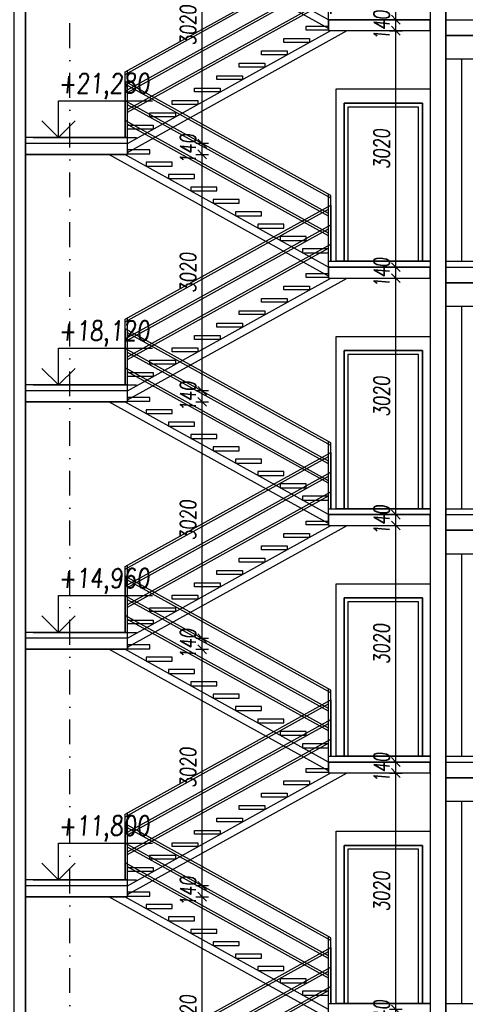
# Model space of a CAD drawing. Header units: millimetres. Extents: x 22267 to 193155, y 329430 to 541733.
# Tile 46 of 89: x 140697 to 146385, y 354741 to 367315. Entities that reach past the tile are written whole.
import ezdxf

# ---------------------------------------------------------------- set-up
doc = ezdxf.new("R2010")
doc.units = ezdxf.units.MM
doc.linetypes.add('ČERCHOVANÁ', pattern=[25.4, 12.7, -6.35, 0, -6.35])
for name, color, linetype in [('BOURÁNÍ FASÁDY', 30, 'Continuous'), ('BOURÁNÍ PŘÍČEK', 30, 'Continuous'), ('DVERE', 4, 'Continuous'), ('KOTY', 7, 'Continuous'), ('KOTY_100', 7, 'Continuous'), ('OSY', 7, 'Continuous'), ('TENKA', 4, 'Continuous'), ('TLUSTA', 2, 'Continuous'), ('ŽB', 1, 'Continuous')]:
    doc.layers.add(name, color=color, linetype=linetype)
doc.styles.add('CS-ROMANS_100', font='romans.shx', dxfattribs={"width": 0.75, "oblique": 5, "height": 200})
doc.styles.add('ROMANS', font='romans.shx', dxfattribs={"width": 0.75, "oblique": 5, "height": 200})
doc.dimstyles.new('A_KÓTA_100', dxfattribs={"dimtxt": 200, "dimasz": 4, "dimexe": 100, "dimexo": 1500, "dimgap": 80, "dimtad": 1, "dimdec": 0, "dimdsep": 46, "dimtxsty": 'CS-ROMANS_100', "dimblk": 'KOT_CARA20', "dimcen": 90, "dimse1": 1, "dimse2": 1, "dimclrd": 256, "dimclre": 256, "dimclrt": 256, "dimadec": 0, "dimazin": 0, "dimtfac": 1, "dimtdec": 0, "dimtix": 1, "dimtmove": 2, "dimatfit": 3, "dimldrblk": 'OBLIQUE', "dimfxl": 1, "dimfxlon": 1, "dimtolj": 1, "dimarcsym": 0})

# ---------------------------------------------------------------- blocks, each defined once
blk = doc.blocks.new('VÝŠKOVÁ KÓTA 1')
at = {"ltscale": 0.25}
for p, q in [((0, 3.76), (9.59, 3.76)), ((0, 0), (0, 3.76)), ((0, 0), (-1.7, 1.7)), ((0, 0), (1.7, 1.7))]:
    blk.add_line(p, q, dxfattribs=at)
at = {"style": 'ROMANS', "oblique": 5, "width": 0.8}
blk.add_attdef('VÝŠKA', (0, 4.54), '', height=2, dxfattribs=at)
blk = doc.blocks.new('BUDOVA_A_schodiste_rez')
at = {"layer": 'TENKA', "color": 7}
for p, q in [((37, 2297), (37, 1580)), ((2663, 841), (37, 2297)), ((2663, 807), (67, 2246)), ((2632, 608), (37, 2047)), ((2632, 574), (67, 1996)), ((2632, 358), (37, 1797)), ((2632, 324), (67, 1746)), ((37, -739), (2663, 717)), ((37, -773), (2632, 666)), ((2663, 717), (2663, 0)), ((67, -972), (2663, 467)), ((67, -1006), (2632, 416)), ((67, -1222), (2663, 217)), ((67, -1256), (2632, 166))]:
    blk.add_line(p, q, dxfattribs=at)
for points in [[(67, 1580), (67, 2280)], [(2632, 0), (2632, 858)], [(2663, 0), (2663, 841)], [(2632, 0), (2632, 700)], [(37, -1580), (37, -739)], [(67, -1580), (67, -722)]]:
    blk.add_lwpolyline(points, dxfattribs=at)
at = {"layer": 'TENKA'}
for points in [[(352, 1422), (67, 1422), (67, 1372), (352, 1372)], [(637, 1264), (307, 1264), (307, 1214), (637, 1214)], [(922, 1106), (592, 1106), (592, 1056), (922, 1056)], [(1207, 948), (877, 948), (877, 898), (1207, 898)], [(1492, 790), (1162, 790), (1162, 740), (1492, 740)], [(1777, 632), (1447, 632), (1447, 582), (1777, 582)], [(2062, 474), (1732, 474), (1732, 424), (2062, 424)], [(2347, 316), (2017, 316), (2017, 266), (2347, 266)], [(2632, 158), (2302, 158), (2302, 108), (2632, 108)], [(2347, -158), (2632, -158), (2632, -208), (2347, -208)], [(2062, -316), (2393, -316), (2393, -366), (2062, -366)], [(1777, -474), (2108, -474), (2108, -524), (1777, -524)], [(1492, -632), (1823, -632), (1823, -682), (1492, -682)], [(1207, -790), (1538, -790), (1538, -840), (1207, -840)], [(922, -948), (1253, -948), (1253, -998), (922, -998)], [(637, -1106), (968, -1106), (968, -1156), (637, -1156)], [(352, -1264), (683, -1264), (683, -1314), (352, -1314)], [(67, -1422), (398, -1422), (398, -1472), (67, -1472)]]:
    blk.add_lwpolyline(points, close=True, dxfattribs=at)
for points in [[(2632, -189), (-171, 1365)], [(2632, -75), (35, 1365)], [(67, -1655), (2665, -215)], [(67, -1769), (2871, -215)]]:
    blk.add_lwpolyline(points, dxfattribs=at)
blk = doc.blocks.new('KOT_CARA20')
for p, q in [((0, 0), (-14.1, -14.1)), ((0, 20), (0, -20)), ((0, 0), (14.1, 14.1))]:
    blk.add_line(p, q)
blk = doc.blocks.new('*D3237')
at = {"layer": 'Defpoints', "color": 0, "transparency": 16777216}
for p in [(141612, 356115), (143027, 356115), (141644, 353095)]:
    blk.add_point(p, dxfattribs=at)
at = {"layer": 'KOTY_100', "lineweight": -2, "transparency": 16777216}
blk.add_line((143027, 353099), (143027, 356111), dxfattribs=at)
at = {"layer": 'KOTY_100', "lineweight": -2, "transparency": 16777216, "xscale": 4, "yscale": 4, "zscale": 4}
for p, rotation in [((143027, 356115), 90), ((143027, 353095), 270)]:
    blk.add_blockref('KOT_CARA20', p, dxfattribs=dict(at, rotation=rotation))
at = {"layer": 'KOTY_100', "transparency": 16777216, "insert": (142847, 354605), "char_height": 200, "attachment_point": 5, "rotation": 90, "style": 'CS-ROMANS_100'}
blk.add_mtext('\\A1;3020', dxfattribs=at)
blk = doc.blocks.new('_OBLIQUE')
at = {"color": 0, "linetype": 'ByBlock', "ltscale": 15}
blk.add_line((-0.5, -0.5), (0.5, 0.5), dxfattribs=at)
blk = doc.blocks.new('*D3238')
at = {"layer": 'Defpoints', "color": 0, "transparency": 16777216}
for p in [(141593, 356255), (143027, 356255), (141612, 356115)]:
    blk.add_point(p, dxfattribs=at)
at = {"layer": 'KOTY_100', "lineweight": -2, "transparency": 16777216}
for p, q in [((143027, 356259), (143027, 356263)), ((143027, 356115), (143027, 356255)), ((143027, 356111), (143027, 356107))]:
    blk.add_line(p, q, dxfattribs=at)
at = {"layer": 'KOTY_100', "lineweight": -2, "transparency": 16777216, "xscale": 4, "yscale": 4, "zscale": 4}
for p, rotation in [((143027, 356255), 270), ((143027, 356115), 90)]:
    blk.add_blockref('KOT_CARA20', p, dxfattribs=dict(at, rotation=rotation))
at = {"layer": 'KOTY_100', "transparency": 16777216, "insert": (142847, 356185), "char_height": 200, "attachment_point": 5, "rotation": 90, "style": 'CS-ROMANS_100'}
blk.add_mtext('\\A1;140', dxfattribs=at)
blk = doc.blocks.new('*D3239')
at = {"layer": 'Defpoints', "color": 0, "transparency": 16777216}
for p in [(141695, 359275), (143027, 359275), (141593, 356255)]:
    blk.add_point(p, dxfattribs=at)
at = {"layer": 'KOTY_100', "lineweight": -2, "transparency": 16777216}
blk.add_line((143027, 356259), (143027, 359271), dxfattribs=at)
at = {"layer": 'KOTY_100', "lineweight": -2, "transparency": 16777216, "xscale": 4, "yscale": 4, "zscale": 4}
for p, rotation in [((143027, 359275), 90), ((143027, 356255), 270)]:
    blk.add_blockref('KOT_CARA20', p, dxfattribs=dict(at, rotation=rotation))
at = {"layer": 'KOTY_100', "transparency": 16777216, "insert": (142847, 357765), "char_height": 200, "attachment_point": 5, "rotation": 90, "style": 'CS-ROMANS_100'}
blk.add_mtext('\\A1;3020', dxfattribs=at)
blk = doc.blocks.new('*D3240')
at = {"layer": 'Defpoints', "color": 0, "transparency": 16777216}
for p in [(141702, 359415), (143027, 359415), (141695, 359275)]:
    blk.add_point(p, dxfattribs=at)
at = {"layer": 'KOTY_100', "lineweight": -2, "transparency": 16777216}
for p, q in [((143027, 359419), (143027, 359423)), ((143027, 359275), (143027, 359415)), ((143027, 359271), (143027, 359267))]:
    blk.add_line(p, q, dxfattribs=at)
at = {"layer": 'KOTY_100', "lineweight": -2, "transparency": 16777216, "xscale": 4, "yscale": 4, "zscale": 4}
for p, rotation in [((143027, 359415), 270), ((143027, 359275), 90)]:
    blk.add_blockref('KOT_CARA20', p, dxfattribs=dict(at, rotation=rotation))
at = {"layer": 'KOTY_100', "transparency": 16777216, "insert": (142847, 359345), "char_height": 200, "attachment_point": 5, "rotation": 90, "style": 'CS-ROMANS_100'}
blk.add_mtext('\\A1;140', dxfattribs=at)
blk = doc.blocks.new('*D3241')
at = {"layer": 'Defpoints', "color": 0, "transparency": 16777216}
for p in [(141631, 362435), (143027, 362435), (141702, 359415)]:
    blk.add_point(p, dxfattribs=at)
at = {"layer": 'KOTY_100', "lineweight": -2, "transparency": 16777216}
blk.add_line((143027, 359419), (143027, 362431), dxfattribs=at)
at = {"layer": 'KOTY_100', "lineweight": -2, "transparency": 16777216, "xscale": 4, "yscale": 4, "zscale": 4}
for p, rotation in [((143027, 362435), 90), ((143027, 359415), 270)]:
    blk.add_blockref('KOT_CARA20', p, dxfattribs=dict(at, rotation=rotation))
at = {"layer": 'KOTY_100', "transparency": 16777216, "insert": (142847, 360925), "char_height": 200, "attachment_point": 5, "rotation": 90, "style": 'CS-ROMANS_100'}
blk.add_mtext('\\A1;3020', dxfattribs=at)
blk = doc.blocks.new('*D3242')
at = {"layer": 'Defpoints', "color": 0, "transparency": 16777216}
for p in [(141638, 362575), (143027, 362575), (141631, 362435)]:
    blk.add_point(p, dxfattribs=at)
at = {"layer": 'KOTY_100', "lineweight": -2, "transparency": 16777216}
for p, q in [((143027, 362579), (143027, 362583)), ((143027, 362435), (143027, 362575)), ((143027, 362431), (143027, 362427))]:
    blk.add_line(p, q, dxfattribs=at)
at = {"layer": 'KOTY_100', "lineweight": -2, "transparency": 16777216, "xscale": 4, "yscale": 4, "zscale": 4}
for p, rotation in [((143027, 362575), 270), ((143027, 362435), 90)]:
    blk.add_blockref('KOT_CARA20', p, dxfattribs=dict(at, rotation=rotation))
at = {"layer": 'KOTY_100', "transparency": 16777216, "insert": (142847, 362505), "char_height": 200, "attachment_point": 5, "rotation": 90, "style": 'CS-ROMANS_100'}
blk.add_mtext('\\A1;140', dxfattribs=at)
blk = doc.blocks.new('*D3243')
at = {"layer": 'Defpoints', "color": 0, "transparency": 16777216}
for p in [(141536, 365595), (143027, 365595), (141638, 362575)]:
    blk.add_point(p, dxfattribs=at)
at = {"layer": 'KOTY_100', "lineweight": -2, "transparency": 16777216}
blk.add_line((143027, 362579), (143027, 365591), dxfattribs=at)
at = {"layer": 'KOTY_100', "lineweight": -2, "transparency": 16777216, "xscale": 4, "yscale": 4, "zscale": 4}
for p, rotation in [((143027, 365595), 90), ((143027, 362575), 270)]:
    blk.add_blockref('KOT_CARA20', p, dxfattribs=dict(at, rotation=rotation))
at = {"layer": 'KOTY_100', "transparency": 16777216, "insert": (142847, 364085), "char_height": 200, "attachment_point": 5, "rotation": 90, "style": 'CS-ROMANS_100'}
blk.add_mtext('\\A1;3020', dxfattribs=at)
blk = doc.blocks.new('*D3244')
at = {"layer": 'Defpoints', "color": 0, "transparency": 16777216}
for p in [(141542, 365735), (143027, 365735), (141536, 365595)]:
    blk.add_point(p, dxfattribs=at)
at = {"layer": 'KOTY_100', "lineweight": -2, "transparency": 16777216}
for p, q in [((143027, 365739), (143027, 365743)), ((143027, 365595), (143027, 365735)), ((143027, 365591), (143027, 365587))]:
    blk.add_line(p, q, dxfattribs=at)
at = {"layer": 'KOTY_100', "lineweight": -2, "transparency": 16777216, "xscale": 4, "yscale": 4, "zscale": 4}
for p, rotation in [((143027, 365735), 270), ((143027, 365595), 90)]:
    blk.add_blockref('KOT_CARA20', p, dxfattribs=dict(at, rotation=rotation))
at = {"layer": 'KOTY_100', "transparency": 16777216, "insert": (142847, 365665), "char_height": 200, "attachment_point": 5, "rotation": 90, "style": 'CS-ROMANS_100'}
blk.add_mtext('\\A1;140', dxfattribs=at)
blk = doc.blocks.new('*D3245')
at = {"layer": 'Defpoints', "color": 0, "transparency": 16777216}
for p in [(141555, 368755), (143027, 368755), (141542, 365735)]:
    blk.add_point(p, dxfattribs=at)
at = {"layer": 'KOTY_100', "lineweight": -2, "transparency": 16777216}
blk.add_line((143027, 365739), (143027, 368751), dxfattribs=at)
at = {"layer": 'KOTY_100', "lineweight": -2, "transparency": 16777216, "xscale": 4, "yscale": 4, "zscale": 4}
for p, rotation in [((143027, 368755), 90), ((143027, 365735), 270)]:
    blk.add_blockref('KOT_CARA20', p, dxfattribs=dict(at, rotation=rotation))
at = {"layer": 'KOTY_100', "transparency": 16777216, "insert": (142847, 367245), "char_height": 200, "attachment_point": 5, "rotation": 90, "style": 'CS-ROMANS_100'}
blk.add_mtext('\\A1;3020', dxfattribs=at)
blk = doc.blocks.new('*D3315')
at = {"layer": 'Defpoints', "color": 0, "transparency": 16777216}
for p in [(145498, 354675), (145678, 354675), (145639, 354535)]:
    blk.add_point(p, dxfattribs=at)
at = {"layer": 'KOTY_100', "lineweight": -2, "transparency": 16777216}
for p, q in [((145498, 354679), (145498, 354683)), ((145498, 354535), (145498, 354675)), ((145498, 354531), (145498, 354527))]:
    blk.add_line(p, q, dxfattribs=at)
at = {"layer": 'KOTY_100', "lineweight": -2, "transparency": 16777216, "xscale": 4, "yscale": 4, "zscale": 4}
for p, rotation in [((145498, 354675), 270), ((145498, 354535), 90)]:
    blk.add_blockref('KOT_CARA20', p, dxfattribs=dict(at, rotation=rotation))
at = {"layer": 'KOTY_100', "transparency": 16777216, "insert": (145318, 354605), "char_height": 200, "attachment_point": 5, "rotation": 90, "style": 'CS-ROMANS_100'}
blk.add_mtext('\\A1;140', dxfattribs=at)
blk = doc.blocks.new('*D3316')
at = {"layer": 'Defpoints', "color": 0, "transparency": 16777216}
for p in [(145498, 357695), (145734, 357695), (145678, 354675)]:
    blk.add_point(p, dxfattribs=at)
at = {"layer": 'KOTY_100', "lineweight": -2, "transparency": 16777216}
blk.add_line((145498, 354679), (145498, 357691), dxfattribs=at)
at = {"layer": 'KOTY_100', "lineweight": -2, "transparency": 16777216, "xscale": 4, "yscale": 4, "zscale": 4}
for p, rotation in [((145498, 357695), 90), ((145498, 354675), 270)]:
    blk.add_blockref('KOT_CARA20', p, dxfattribs=dict(at, rotation=rotation))
at = {"layer": 'KOTY_100', "transparency": 16777216, "insert": (145318, 356185), "char_height": 200, "attachment_point": 5, "rotation": 90, "style": 'CS-ROMANS_100'}
blk.add_mtext('\\A1;3020', dxfattribs=at)
blk = doc.blocks.new('*D3317')
at = {"layer": 'Defpoints', "color": 0, "transparency": 16777216}
for p in [(145498, 357835), (145706, 357835), (145734, 357695)]:
    blk.add_point(p, dxfattribs=at)
at = {"layer": 'KOTY_100', "lineweight": -2, "transparency": 16777216}
for p, q in [((145498, 357839), (145498, 357843)), ((145498, 357695), (145498, 357835)), ((145498, 357691), (145498, 357687))]:
    blk.add_line(p, q, dxfattribs=at)
at = {"layer": 'KOTY_100', "lineweight": -2, "transparency": 16777216, "xscale": 4, "yscale": 4, "zscale": 4}
for p, rotation in [((145498, 357835), 270), ((145498, 357695), 90)]:
    blk.add_blockref('KOT_CARA20', p, dxfattribs=dict(at, rotation=rotation))
at = {"layer": 'KOTY_100', "transparency": 16777216, "insert": (145318, 357765), "char_height": 200, "attachment_point": 5, "rotation": 90, "style": 'CS-ROMANS_100'}
blk.add_mtext('\\A1;140', dxfattribs=at)
blk = doc.blocks.new('*D3318')
at = {"layer": 'Defpoints', "color": 0, "transparency": 16777216}
for p in [(145498, 360855), (145572, 360855), (145706, 357835)]:
    blk.add_point(p, dxfattribs=at)
at = {"layer": 'KOTY_100', "lineweight": -2, "transparency": 16777216}
blk.add_line((145498, 357839), (145498, 360851), dxfattribs=at)
at = {"layer": 'KOTY_100', "lineweight": -2, "transparency": 16777216, "xscale": 4, "yscale": 4, "zscale": 4}
for p, rotation in [((145498, 360855), 90), ((145498, 357835), 270)]:
    blk.add_blockref('KOT_CARA20', p, dxfattribs=dict(at, rotation=rotation))
at = {"layer": 'KOTY_100', "transparency": 16777216, "insert": (145318, 359345), "char_height": 200, "attachment_point": 5, "rotation": 90, "style": 'CS-ROMANS_100'}
blk.add_mtext('\\A1;3020', dxfattribs=at)
blk = doc.blocks.new('*D3319')
at = {"layer": 'Defpoints', "color": 0, "transparency": 16777216}
for p in [(145498, 360995), (145644, 360995), (145572, 360855)]:
    blk.add_point(p, dxfattribs=at)
at = {"layer": 'KOTY_100', "lineweight": -2, "transparency": 16777216}
for p, q in [((145498, 360999), (145498, 361003)), ((145498, 360855), (145498, 360995)), ((145498, 360851), (145498, 360847))]:
    blk.add_line(p, q, dxfattribs=at)
at = {"layer": 'KOTY_100', "lineweight": -2, "transparency": 16777216, "xscale": 4, "yscale": 4, "zscale": 4}
for p, rotation in [((145498, 360995), 270), ((145498, 360855), 90)]:
    blk.add_blockref('KOT_CARA20', p, dxfattribs=dict(at, rotation=rotation))
at = {"layer": 'KOTY_100', "transparency": 16777216, "insert": (145318, 360925), "char_height": 200, "attachment_point": 5, "rotation": 90, "style": 'CS-ROMANS_100'}
blk.add_mtext('\\A1;140', dxfattribs=at)
blk = doc.blocks.new('*D3320')
at = {"layer": 'Defpoints', "color": 0, "transparency": 16777216}
for p in [(145498, 364015), (145594, 364015), (145644, 360995)]:
    blk.add_point(p, dxfattribs=at)
at = {"layer": 'KOTY_100', "lineweight": -2, "transparency": 16777216}
blk.add_line((145498, 360999), (145498, 364011), dxfattribs=at)
at = {"layer": 'KOTY_100', "lineweight": -2, "transparency": 16777216, "xscale": 4, "yscale": 4, "zscale": 4}
for p, rotation in [((145498, 364015), 90), ((145498, 360995), 270)]:
    blk.add_blockref('KOT_CARA20', p, dxfattribs=dict(at, rotation=rotation))
at = {"layer": 'KOTY_100', "transparency": 16777216, "insert": (145318, 362505), "char_height": 200, "attachment_point": 5, "rotation": 90, "style": 'CS-ROMANS_100'}
blk.add_mtext('\\A1;3020', dxfattribs=at)
blk = doc.blocks.new('*D3321')
at = {"layer": 'Defpoints', "color": 0, "transparency": 16777216}
for p in [(145498, 364155), (145611, 364155), (145594, 364015)]:
    blk.add_point(p, dxfattribs=at)
at = {"layer": 'KOTY_100', "lineweight": -2, "transparency": 16777216}
for p, q in [((145498, 364159), (145498, 364163)), ((145498, 364015), (145498, 364155)), ((145498, 364011), (145498, 364007))]:
    blk.add_line(p, q, dxfattribs=at)
at = {"layer": 'KOTY_100', "lineweight": -2, "transparency": 16777216, "xscale": 4, "yscale": 4, "zscale": 4}
for p, rotation in [((145498, 364155), 270), ((145498, 364015), 90)]:
    blk.add_blockref('KOT_CARA20', p, dxfattribs=dict(at, rotation=rotation))
at = {"layer": 'KOTY_100', "transparency": 16777216, "insert": (145318, 364085), "char_height": 200, "attachment_point": 5, "rotation": 90, "style": 'CS-ROMANS_100'}
blk.add_mtext('\\A1;140', dxfattribs=at)
blk = doc.blocks.new('*D3322')
at = {"layer": 'Defpoints', "color": 0, "transparency": 16777216}
for p in [(145498, 367175), (145600, 367175), (145611, 364155)]:
    blk.add_point(p, dxfattribs=at)
at = {"layer": 'KOTY_100', "lineweight": -2, "transparency": 16777216}
blk.add_line((145498, 364159), (145498, 367171), dxfattribs=at)
at = {"layer": 'KOTY_100', "lineweight": -2, "transparency": 16777216, "xscale": 4, "yscale": 4, "zscale": 4}
for p, rotation in [((145498, 367175), 90), ((145498, 364155), 270)]:
    blk.add_blockref('KOT_CARA20', p, dxfattribs=dict(at, rotation=rotation))
at = {"layer": 'KOTY_100', "transparency": 16777216, "insert": (145318, 365665), "char_height": 200, "attachment_point": 5, "rotation": 90, "style": 'CS-ROMANS_100'}
blk.add_mtext('\\A1;3020', dxfattribs=at)
blk = doc.blocks.new('*D3323')
at = {"layer": 'Defpoints', "color": 0, "transparency": 16777216}
for p in [(145498, 367315), (145639, 367315), (145600, 367175)]:
    blk.add_point(p, dxfattribs=at)
at = {"layer": 'KOTY_100', "lineweight": -2, "transparency": 16777216}
for p, q in [((145498, 367319), (145498, 367323)), ((145498, 367175), (145498, 367315)), ((145498, 367171), (145498, 367167))]:
    blk.add_line(p, q, dxfattribs=at)
at = {"layer": 'KOTY_100', "lineweight": -2, "transparency": 16777216, "xscale": 4, "yscale": 4, "zscale": 4}
for p, rotation in [((145498, 367315), 270), ((145498, 367175), 90)]:
    blk.add_blockref('KOT_CARA20', p, dxfattribs=dict(at, rotation=rotation))
at = {"layer": 'KOTY_100', "transparency": 16777216, "insert": (145318, 367245), "char_height": 200, "attachment_point": 5, "rotation": 90, "style": 'CS-ROMANS_100'}
blk.add_mtext('\\A1;140', dxfattribs=at)
blk = doc.blocks.new('*D3324')
at = {"layer": 'Defpoints', "color": 0, "transparency": 16777216}
for p in [(145498, 370335), (145729, 370335), (145639, 367315)]:
    blk.add_point(p, dxfattribs=at)
at = {"layer": 'KOTY_100', "lineweight": -2, "transparency": 16777216}
blk.add_line((145498, 367319), (145498, 370331), dxfattribs=at)
at = {"layer": 'KOTY_100', "lineweight": -2, "transparency": 16777216, "xscale": 4, "yscale": 4, "zscale": 4}
for p, rotation in [((145498, 370335), 90), ((145498, 367315), 270)]:
    blk.add_blockref('KOT_CARA20', p, dxfattribs=dict(at, rotation=rotation))
at = {"layer": 'KOTY_100', "transparency": 16777216, "insert": (145318, 368825), "char_height": 200, "attachment_point": 5, "rotation": 90, "style": 'CS-ROMANS_100'}
blk.add_mtext('\\A1;3020', dxfattribs=at)

msp = doc.modelspace()

# ---------------------------------------------------------------- linework, layer by layer
at = {"layer": 'BOURÁNÍ FASÁDY'}
msp.add_lwpolyline([(145937.4, 406325.5), (145937.4, 336000.5)], dxfattribs=at)
at = {"layer": 'BOURÁNÍ PŘÍČEK'}
msp.add_lwpolyline([(146137.4, 406325.5), (146137.4, 335810.5)], dxfattribs=at)
for points in [[(144837.4, 364230.5), (145837.4, 364230.5), (145837.4, 366250.5), (144837.4, 366250.5)], [(144837.4, 366250.5), (145837.4, 366250.5), (145837.4, 364230.5), (144837.4, 364230.5)], [(144887.4, 364230.5), (145787.4, 364230.5), (145787.4, 366200.5), (144887.4, 366200.5)], [(144837.4, 361070.5), (145837.4, 361070.5), (145837.4, 363090.5), (144837.4, 363090.5)], [(144837.4, 363090.5), (145837.4, 363090.5), (145837.4, 361070.5), (144837.4, 361070.5)], [(144887.4, 361070.5), (145787.4, 361070.5), (145787.4, 363040.5), (144887.4, 363040.5)], [(144837.4, 357910.5), (145837.4, 357910.5), (145837.4, 359930.5), (144837.4, 359930.5)], [(144837.4, 359930.5), (145837.4, 359930.5), (145837.4, 357910.5), (144837.4, 357910.5)], [(144887.4, 357910.5), (145787.4, 357910.5), (145787.4, 359880.5), (144887.4, 359880.5)], [(144837.4, 354750.5), (145837.4, 354750.5), (145837.4, 356770.5), (144837.4, 356770.5)], [(144837.4, 356770.5), (145837.4, 356770.5), (145837.4, 354750.5), (144837.4, 354750.5)], [(144887.4, 354750.5), (145787.4, 354750.5), (145787.4, 356720.5), (144887.4, 356720.5)]]:
    msp.add_lwpolyline(points, close=True, dxfattribs=at)
at = {"layer": 'DVERE'}
for points in [[(144737.4, 366430.5), (145937.4, 366430.5), (145937.4, 364230.5), (144737.4, 364230.5)], [(144737.4, 363270.5), (145937.4, 363270.5), (145937.4, 361070.5), (144737.4, 361070.5)], [(144737.4, 360110.5), (145937.4, 360110.5), (145937.4, 357910.5), (144737.4, 357910.5)], [(144737.4, 356950.5), (145937.4, 356950.5), (145937.4, 354750.5), (144737.4, 354750.5)]]:
    msp.add_lwpolyline(points, close=True, dxfattribs=at)
at = {"layer": 'KOTY', "linetype": 'ByBlock'}
for p, q in [((140870.4, 365810.5), (142187.5, 365810.5)), ((140870.4, 362650.5), (142187.5, 362650.5)), ((140870.4, 359490.5), (142187.5, 359490.5)), ((140870.4, 356330.5), (142187.5, 356330.5))]:
    msp.add_line(p, q, dxfattribs=at)
at = {"layer": 'OSY', "linetype": 'ČERCHOVANÁ', "ltscale": 25}
for points in [[(141337.4, 331387.3), (141337.4, 408305.5)], [(146137.4, 331387.3), (146137.4, 408305.5)]]:
    msp.add_lwpolyline(points, dxfattribs=at)
at = {"layer": 'TENKA'}
for points in [[(144637.4, 367315.5), (145937.4, 367315.5)], [(146137.4, 367315.5), (152737.4, 367315.5)], [(147912.4, 366815.5), (152737.4, 366815.5), (152737.4, 367115.5), (146137.4, 367115.5), (146137.4, 366815.5), (147837.4, 366815.5)], [(146337.4, 366815.5), (146337.4, 364230.5)], [(142072.4, 365735.5), (140772.4, 365735.5)], [(144637.4, 364155.5), (145937.4, 364155.5)], [(146137.4, 364155.5), (152737.4, 364155.5)], [(147912.4, 363655.5), (152737.4, 363655.5), (152737.4, 363955.5), (146137.4, 363955.5), (146137.4, 363655.5), (147837.4, 363655.5)], [(146337.4, 363655.5), (146337.4, 361070.5)], [(142072.4, 362575.5), (140772.4, 362575.5)], [(144637.4, 360995.5), (145937.4, 360995.5)], [(146137.4, 360995.5), (152737.4, 360995.5)], [(147912.4, 360495.5), (152737.4, 360495.5), (152737.4, 360795.5), (146137.4, 360795.5), (146137.4, 360495.5), (147837.4, 360495.5)], [(146337.4, 360495.5), (146337.4, 357910.5)], [(142072.4, 359415.5), (140772.4, 359415.5)], [(144637.4, 357835.5), (145937.4, 357835.5)], [(146137.4, 357835.5), (152737.4, 357835.5)], [(147912.4, 357335.5), (152737.4, 357335.5), (152737.4, 357635.5), (146137.4, 357635.5), (146137.4, 357335.5), (147837.4, 357335.5)], [(146337.4, 357335.5), (146337.4, 354750.5)], [(142072.4, 356255.5), (140772.4, 356255.5)]]:
    msp.add_lwpolyline(points, dxfattribs=at)
at = {"layer": 'TLUSTA'}
for points in [[(140772.4, 402075.5), (140772.4, 349935.5)], [(144637.4, 367175.5), (144637.4, 367390.5)], [(144637.4, 367175.5), (145937.4, 367175.5)], [(146137.4, 367115.5), (152737.4, 367115.5)], [(142072.4, 365810.5), (140772.4, 365810.5)], [(142072.4, 365595.5), (142072.4, 365810.5)], [(142072.4, 365595.5), (140772.4, 365595.5)], [(144637.4, 364230.5), (145937.4, 364230.5)], [(144637.4, 364015.5), (144637.4, 364230.5)], [(146137.4, 364230.5), (152737.4, 364230.5)], [(144637.4, 364015.5), (145937.4, 364015.5)], [(146137.4, 363955.5), (152737.4, 363955.5)], [(142072.4, 362650.5), (140772.4, 362650.5)], [(142072.4, 362435.5), (142072.4, 362650.5)], [(142072.4, 362435.5), (140772.4, 362435.5)], [(144637.4, 361070.5), (145937.4, 361070.5)], [(144637.4, 360855.5), (144637.4, 361070.5)], [(146137.4, 361070.5), (152737.4, 361070.5)], [(144637.4, 360855.5), (145937.4, 360855.5)], [(146137.4, 360795.5), (152737.4, 360795.5)], [(142072.4, 359490.5), (140772.4, 359490.5)], [(142072.4, 359275.5), (142072.4, 359490.5)], [(142072.4, 359275.5), (140772.4, 359275.5)], [(144637.4, 357910.5), (145937.4, 357910.5)], [(144637.4, 357695.5), (144637.4, 357910.5)], [(146137.4, 357910.5), (152737.4, 357910.5)], [(144637.4, 357695.5), (145937.4, 357695.5)], [(146137.4, 357635.5), (152737.4, 357635.5)], [(142072.4, 356330.5), (140772.4, 356330.5)], [(142072.4, 356115.5), (142072.4, 356330.5)], [(142072.4, 356115.5), (140772.4, 356115.5)], [(144637.4, 354750.5), (145937.4, 354750.5)], [(144637.4, 354535.5), (144637.4, 354750.5)], [(146137.4, 354750.5), (152737.4, 354750.5)]]:
    msp.add_lwpolyline(points, dxfattribs=at)
at = {"layer": 'ŽB'}
for points in [[(145937.4, 336000.5), (146137.4, 336000.5), (146137.4, 402150.5), (145937.4, 402150.5)], [(144637.4, 367175.5), (145937.4, 367175.5), (145937.4, 367315.5), (144637.4, 367315.5)], [(146137.4, 367315.5), (152737.4, 367315.5), (152737.4, 367115.5), (146137.4, 367115.5)], [(140772.4, 365595.5), (142072.4, 365595.5), (142072.4, 365735.5), (140772.4, 365735.5)], [(144637.4, 364015.5), (145937.4, 364015.5), (145937.4, 364155.5), (144637.4, 364155.5)], [(146137.4, 364155.5), (152737.4, 364155.5), (152737.4, 363955.5), (146137.4, 363955.5)], [(140772.4, 362435.5), (142072.4, 362435.5), (142072.4, 362575.5), (140772.4, 362575.5)], [(144637.4, 360855.5), (145937.4, 360855.5), (145937.4, 360995.5), (144637.4, 360995.5)], [(146137.4, 360995.5), (152737.4, 360995.5), (152737.4, 360795.5), (146137.4, 360795.5)], [(140772.4, 359275.5), (142072.4, 359275.5), (142072.4, 359415.5), (140772.4, 359415.5)], [(144637.4, 357695.5), (145937.4, 357695.5), (145937.4, 357835.5), (144637.4, 357835.5)], [(146137.4, 357835.5), (152737.4, 357835.5), (152737.4, 357635.5), (146137.4, 357635.5)], [(140772.4, 356115.5), (142072.4, 356115.5), (142072.4, 356255.5), (140772.4, 356255.5)]]:
    msp.add_lwpolyline(points, close=True, dxfattribs=at)
msp.add_lwpolyline([(140622.4, 402075.5), (140622.4, 349935.5), (140772.4, 349935.5), (140772.4, 402075.5)], dxfattribs=at)

# ---------------------------------------------------------------- block references
at = {"layer": 'KOTY', "xscale": 125, "yscale": 125, "zscale": 125}
for p, values in [((141193.4, 365810.5), {'VÝŠKA': '+21,280'}), ((141193.4, 362650.5), {'VÝŠKA': '+18,120'}), ((141193.4, 359490.5), {'VÝŠKA': '+14,960'}), ((141193.4, 356330.5), {'VÝŠKA': '+11,800'})]:
    msp.add_blockref('VÝŠKOVÁ KÓTA 1', p, dxfattribs=at).add_auto_attribs(values)
at = {"layer": 'TENKA'}
for p in [(142004.9, 367390.5), (142004.9, 364230.5), (142004.9, 361070.5), (142004.9, 357910.5), (142004.9, 354750.5)]:
    msp.add_blockref('BUDOVA_A_schodiste_rez', p, dxfattribs=at)

# ---------------------------------------------------------------- dimensions: what is measured, and where the dimension line sits
at = {"layer": 'KOTY_100'}
for base, p1, p2, picture, middle in [((145497.7, 370335.5), (145639.2, 367315.5), (145728.6, 370335.5), '*D3324', (145317.7, 368825.5)), ((143026.7, 368755.5), (141542.1, 365735.5), (141554.9, 368755.5), '*D3245', (142846.7, 367245.5)), ((145497.7, 367315.5), (145600, 367175.5), (145639.2, 367315.5), '*D3323', (145317.7, 367245.5)), ((145497.7, 367175.5), (145610.9, 364155.5), (145600, 367175.5), '*D3322', (145317.7, 365665.5)), ((143026.7, 365735.5), (141535.8, 365595.5), (141542.1, 365735.5), '*D3244', (142846.7, 365665.5)), ((143026.7, 365595.5), (141637.7, 362575.5), (141535.8, 365595.5), '*D3243', (142846.7, 364085.5)), ((145497.7, 364155.5), (145594.1, 364015.5), (145610.9, 364155.5), '*D3321', (145317.7, 364085.5)), ((145497.7, 364015.5), (145644.5, 360995.5), (145594.1, 364015.5), '*D3320', (145317.7, 362505.5)), ((143026.7, 362575.5), (141631.4, 362435.5), (141637.7, 362575.5), '*D3242', (142846.7, 362505.5)), ((143026.7, 362435.5), (141701.5, 359415.5), (141631.4, 362435.5), '*D3241', (142846.7, 360925.5)), ((145497.7, 360995.5), (145571.8, 360855.5), (145644.5, 360995.5), '*D3319', (145317.7, 360925.5)), ((145497.7, 360855.5), (145706, 357835.5), (145571.8, 360855.5), '*D3318', (145317.7, 359345.5)), ((143026.7, 359415.5), (141695.2, 359275.5), (141701.5, 359415.5), '*D3240', (142846.7, 359345.5)), ((143026.7, 359275.5), (141593.1, 356255.5), (141695.2, 359275.5), '*D3239', (142846.7, 357765.5)), ((145497.7, 357835.5), (145733.9, 357695.5), (145706, 357835.5), '*D3317', (145317.7, 357765.5)), ((145497.7, 357695.5), (145678, 354675.5), (145733.9, 357695.5), '*D3316', (145317.7, 356185.5)), ((143026.7, 356255.5), (141612.2, 356115.5), (141593.1, 356255.5), '*D3238', (142846.7, 356185.5)), ((143026.7, 356115.5), (141643.9, 353095.5), (141612.2, 356115.5), '*D3237', (142846.7, 354605.5)), ((145497.7, 354675.5), (145638.9, 354535.5), (145678, 354675.5), '*D3315', (145317.7, 354605.5))]:
    dim = msp.add_linear_dim(base=base, p1=p1, p2=p2, angle=90, dimstyle='A_KÓTA_100', dxfattribs=at)
    dim.commit()
    dim.dimension.update_dxf_attribs({"geometry": picture, "text_midpoint": middle})

doc.saveas('drawing.dxf')
